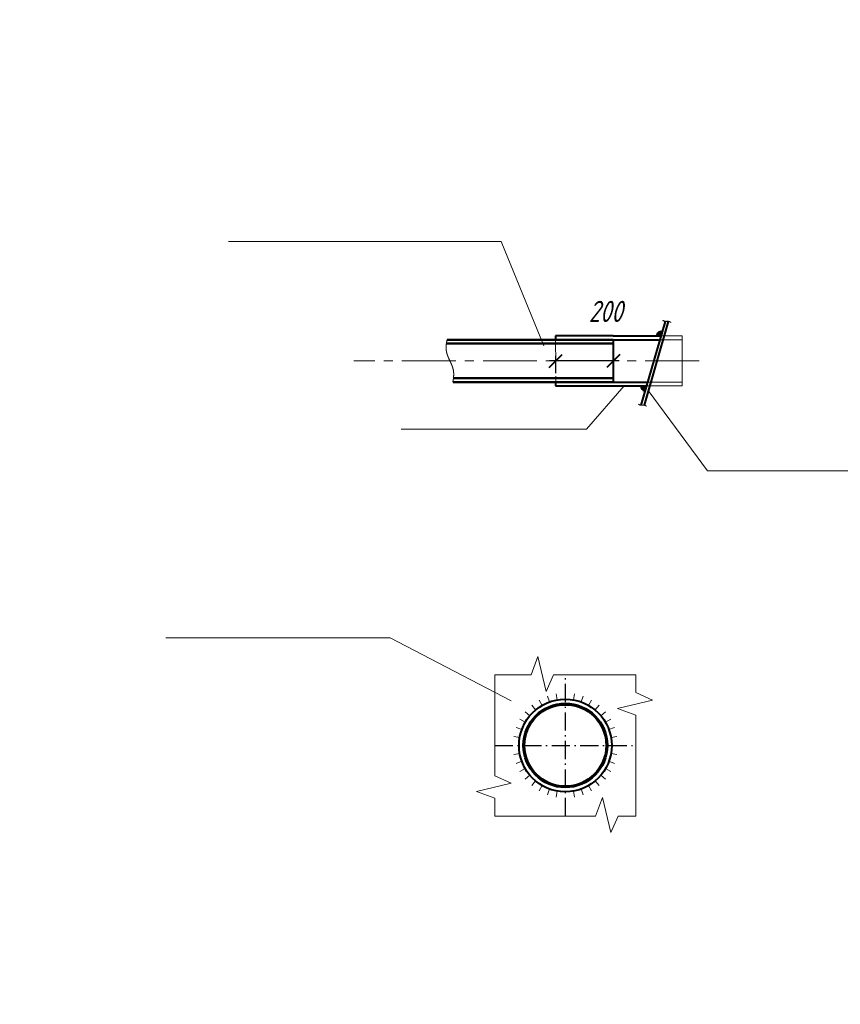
# Model space of a CAD drawing. Header units: millimetres. Extents: x 0 to 594, y 0 to 420.
# Tile 6 of 7: x 243 to 379, y 257 to 420. Entities that reach past the tile are written whole.
import ezdxf

# ---------------------------------------------------------------- set-up
doc = ezdxf.new("R2010")
doc.units = ezdxf.units.MM
for name, pattern in [('K5LT32774', [4.7, 3, -0.75, 0.2, -0.75]), ('K5LT_AXLED', [13.385, 8.885, -1.5, 1.5, -1.5]), ('K5LT_BASIC', [0]), ('K5LT_DASHED', [6, 4, -2]), ('K5LT_THIN', [0]), ('K5LT_THIN_INCLUDED_TO_HATCHING', [0])]:
    doc.linetypes.add(name, pattern=pattern)
doc.styles.add('KDIMTEXTSTYLE', font='GOST_AU.SHX', dxfattribs={"width": 0.96, "oblique": 15, "height": 5})
doc.dimstyles.new('KDIMSTYLE (0.01)', dxfattribs={"dimtxt": 5, "dimasz": 1, "dimexe": 2, "dimexo": 0, "dimgap": 1, "dimtad": 1, "dimlfac": 100, "dimtxsty": 'KDIMTEXTSTYLE', "dimsah": 1, "dimcen": 0, "dimdle": 1, "dimadec": 0, "dimazin": 0, "dimtfac": 0.667, "dimtmove": 0, "dimatfit": 3, "dimfxl": 0, "dimtvp": 1, "dimtolj": 1, "dimtzin": 0, "dimarcsym": 0})
pattern_1 = [(-45, (0, 0), (0.0353553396, 0.0353553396), [])]

# ---------------------------------------------------------------- blocks, each defined once
blk = doc.blocks.new('KDIMARROW_03')
at = {"color": 0, "linetype": 'K5LT_BASIC', "lineweight": 40}
blk.add_line((-1.06, -1.06), (1.06, 1.06), dxfattribs=at)
at = {"color": 0, "linetype": 'K5LT_THIN', "lineweight": 18}
for q in [(-1, 0), (2, 0)]:
    blk.add_line((0, 0), q, dxfattribs=at)
blk = doc.blocks.new('U45')
at = {"color": 7, "linetype": 'K5LT_THIN_INCLUDED_TO_HATCHING', "lineweight": 18}
for p, q in [((313.48, 366.13), (313.47, 366.11)), ((313.47, 366.11), (313.47, 366.09)), ((313.47, 366.09), (313.47, 366.07)), ((313.47, 366.07), (313.47, 366.05)), ((313.47, 366.05), (313.47, 366.03)), ((313.47, 366.03), (313.47, 366.01)), ((313.47, 366.01), (313.47, 365.99)), ((313.47, 365.99), (313.47, 365.97)), ((313.47, 365.97), (313.47, 365.95)), ((313.47, 365.95), (313.47, 365.93)), ((313.47, 365.93), (313.47, 365.91)), ((313.47, 365.91), (313.47, 365.89)), ((313.47, 365.89), (313.47, 365.87)), ((313.47, 365.87), (313.47, 365.85)), ((313.47, 365.85), (313.47, 365.83)), ((313.47, 365.83), (313.47, 365.81)), ((313.49, 366.28), (313.48, 366.26)), ((313.48, 366.26), (313.48, 366.23)), ((313.48, 366.23), (313.48, 366.21)), ((313.48, 366.21), (313.48, 366.19)), ((313.48, 366.19), (313.48, 366.17)), ((313.48, 366.17), (313.48, 366.15)), ((313.48, 366.15), (313.48, 366.13)), ((313.5, 366.38), (313.49, 366.36)), ((313.49, 366.36), (313.49, 366.34)), ((313.49, 366.34), (313.49, 366.32)), ((313.49, 366.32), (313.49, 366.3)), ((313.49, 366.3), (313.49, 366.28)), ((313.51, 366.48), (313.5, 366.46)), ((313.5, 366.46), (313.5, 366.44)), ((313.5, 366.44), (313.5, 366.42)), ((313.5, 366.42), (313.5, 366.4)), ((313.5, 366.4), (313.5, 366.38)), ((313.52, 366.56), (313.51, 366.54)), ((313.51, 366.54), (313.51, 366.52)), ((313.51, 366.52), (313.51, 366.5)), ((313.51, 366.5), (313.51, 366.48)), ((313.53, 366.62), (313.52, 366.6)), ((313.52, 366.6), (313.52, 366.58)), ((313.52, 366.58), (313.52, 366.56)), ((313.54, 366.71), (313.53, 366.69)), ((313.53, 366.69), (313.53, 366.67)), ((313.53, 366.67), (313.53, 366.65)), ((313.53, 366.65), (313.53, 366.62)), ((313.55, 366.77), (313.54, 366.75)), ((313.54, 366.75), (313.54, 366.73)), ((313.54, 366.73), (313.54, 366.71)), ((313.56, 366.83), (313.55, 366.81)), ((313.55, 366.81), (313.55, 366.79)), ((313.55, 366.79), (313.55, 366.77)), ((313.57, 366.89), (313.56, 366.87)), ((313.56, 366.87), (313.56, 366.85)), ((313.56, 366.85), (313.56, 366.83)), ((313.58, 366.95), (313.57, 366.93)), ((313.57, 366.93), (313.57, 366.91)), ((313.57, 366.91), (313.57, 366.89)), ((313.59, 367.02), (313.58, 367)), ((313.58, 367), (313.58, 366.98)), ((313.58, 366.98), (313.58, 366.95)), ((313.6, 367.08), (313.59, 367.06)), ((313.59, 367.06), (313.59, 367.04)), ((313.59, 367.04), (313.59, 367.02)), ((313.61, 367.14), (313.6, 367.12)), ((313.6, 367.12), (313.6, 367.1)), ((313.6, 367.1), (313.6, 367.08)), ((313.47, 365.81), (313.47, 365.79)), ((313.47, 365.79), (313.47, 365.77)), ((313.47, 365.77), (313.47, 365.75)), ((313.47, 365.75), (313.47, 365.73)), ((313.47, 365.73), (313.47, 365.71)), ((313.47, 365.71), (313.47, 365.69)), ((313.47, 365.69), (313.47, 365.67)), ((313.47, 365.67), (313.47, 365.65)), ((313.47, 365.65), (313.47, 365.63)), ((313.47, 365.63), (313.48, 365.61)), ((313.48, 365.61), (313.48, 365.59)), ((313.48, 365.59), (313.48, 365.57)), ((313.48, 365.57), (313.48, 365.55)), ((313.48, 365.55), (313.48, 365.53)), ((313.48, 365.53), (313.48, 365.51)), ((313.48, 365.51), (313.48, 365.49)), ((313.48, 365.49), (313.49, 365.47)), ((313.49, 365.47), (313.49, 365.45)), ((313.49, 365.45), (313.49, 365.43)), ((313.49, 365.43), (313.49, 365.41)), ((313.49, 365.41), (313.5, 365.39)), ((313.5, 365.39), (313.5, 365.37)), ((313.5, 365.37), (313.5, 365.35)), ((313.5, 365.35), (313.5, 365.33)), ((313.5, 365.33), (313.51, 365.31)), ((313.51, 365.31), (313.51, 365.29)), ((313.51, 365.29), (313.51, 365.27)), ((313.51, 365.27), (313.52, 365.25)), ((313.52, 365.25), (313.52, 365.23)), ((313.52, 365.23), (313.52, 365.21)), ((313.52, 365.21), (313.53, 365.19)), ((313.53, 365.19), (313.53, 365.17)), ((313.53, 365.17), (313.53, 365.15)), ((313.53, 365.15), (313.54, 365.13)), ((313.54, 365.13), (313.54, 365.11)), ((313.54, 365.11), (313.55, 365.09)), ((313.55, 365.09), (313.55, 365.07)), ((313.55, 365.07), (313.56, 365.05)), ((313.56, 365.05), (313.56, 365.03)), ((313.56, 365.03), (313.56, 365.01)), ((313.56, 365.01), (313.57, 364.99)), ((313.57, 364.99), (313.57, 364.98)), ((313.57, 364.98), (313.58, 364.96)), ((313.58, 364.96), (313.58, 364.94)), ((313.58, 364.94), (313.59, 364.92)), ((313.59, 364.92), (313.59, 364.9)), ((313.59, 364.9), (313.6, 364.88)), ((313.6, 364.88), (313.6, 364.86)), ((313.6, 364.86), (313.61, 364.84)), ((313.61, 364.84), (313.62, 364.82)), ((313.62, 364.82), (313.62, 364.8)), ((313.62, 364.8), (313.63, 364.78)), ((313.63, 364.78), (313.63, 364.76)), ((313.63, 364.76), (313.64, 364.74)), ((313.64, 364.74), (313.64, 364.72)), ((313.64, 364.72), (313.65, 364.7)), ((313.65, 364.7), (313.66, 364.68)), ((313.66, 364.68), (313.66, 364.66)), ((313.66, 364.66), (313.67, 364.65)), ((313.67, 364.65), (313.68, 364.63)), ((313.68, 364.63), (313.68, 364.61)), ((313.68, 364.61), (313.69, 364.59)), ((313.69, 364.59), (313.7, 364.57)), ((313.7, 364.57), (313.7, 364.55)), ((313.7, 364.55), (313.71, 364.53)), ((313.71, 364.53), (313.72, 364.51)), ((313.72, 364.51), (313.72, 364.49)), ((313.72, 364.49), (313.73, 364.47)), ((313.73, 364.47), (313.74, 364.45)), ((313.74, 364.45), (313.75, 364.43)), ((313.75, 364.43), (313.75, 364.41)), ((313.75, 364.41), (313.76, 364.4)), ((313.76, 364.4), (313.77, 364.38)), ((313.77, 364.38), (313.78, 364.36)), ((313.78, 364.36), (313.78, 364.34)), ((313.78, 364.34), (313.79, 364.32)), ((313.79, 364.32), (313.8, 364.3)), ((313.8, 364.3), (313.81, 364.28)), ((313.81, 364.28), (313.82, 364.26)), ((313.82, 364.26), (313.82, 364.24)), ((313.82, 364.24), (313.83, 364.22)), ((313.83, 364.22), (313.84, 364.2)), ((313.84, 364.2), (313.85, 364.19)), ((313.85, 364.19), (313.86, 364.17)), ((313.86, 364.17), (313.86, 364.15)), ((313.86, 364.15), (313.87, 364.13)), ((313.87, 364.13), (313.88, 364.11)), ((313.88, 364.11), (313.89, 364.09)), ((313.89, 364.09), (313.9, 364.07)), ((313.9, 364.07), (313.91, 364.05)), ((313.91, 364.05), (313.92, 364.03)), ((313.92, 364.03), (313.92, 364.01)), ((313.92, 364.01), (313.93, 364)), ((313.93, 364), (313.94, 363.98)), ((313.94, 363.98), (313.95, 363.96)), ((313.95, 363.96), (313.96, 363.94)), ((313.96, 363.94), (313.97, 363.92)), ((313.97, 363.92), (313.98, 363.9)), ((313.98, 363.9), (313.99, 363.88)), ((313.99, 363.88), (313.99, 363.86)), ((313.99, 363.86), (314, 363.84)), ((314, 363.84), (314.01, 363.82)), ((314.01, 363.82), (314.02, 363.81)), ((314.02, 363.81), (314.03, 363.79)), ((314.03, 363.79), (314.04, 363.77)), ((314.04, 363.77), (314.05, 363.75)), ((314.05, 363.75), (314.06, 363.73)), ((314.06, 363.73), (314.07, 363.71)), ((314.07, 363.71), (314.07, 363.69)), ((314.07, 363.69), (314.08, 363.67)), ((314.08, 363.67), (314.09, 363.65)), ((314.09, 363.65), (314.1, 363.64)), ((314.1, 363.64), (314.11, 363.62)), ((314.11, 363.62), (314.12, 363.6)), ((314.12, 363.6), (314.13, 363.58)), ((314.13, 363.58), (314.14, 363.56)), ((314.14, 363.56), (314.15, 363.54)), ((314.15, 363.54), (314.16, 363.52)), ((314.16, 363.52), (314.16, 363.5)), ((314.16, 363.5), (314.17, 363.48)), ((314.17, 363.48), (314.18, 363.46)), ((314.18, 363.46), (314.19, 363.45)), ((314.19, 363.45), (314.2, 363.43)), ((314.2, 363.43), (314.21, 363.41)), ((314.21, 363.41), (314.22, 363.39)), ((314.22, 363.39), (314.23, 363.37)), ((314.23, 363.37), (314.23, 363.35)), ((314.23, 363.35), (314.24, 363.33)), ((314.24, 363.33), (314.25, 363.31)), ((314.25, 363.31), (314.26, 363.29)), ((314.26, 363.29), (314.27, 363.28)), ((314.27, 363.28), (314.28, 363.26)), ((314.28, 363.26), (314.29, 363.24)), ((314.29, 363.24), (314.3, 363.22)), ((314.3, 363.22), (314.3, 363.2)), ((314.3, 363.2), (314.31, 363.18)), ((314.31, 363.18), (314.32, 363.16)), ((314.32, 363.16), (314.33, 363.14)), ((314.33, 363.14), (314.34, 363.12)), ((314.34, 363.12), (314.35, 363.1)), ((314.35, 363.1), (314.35, 363.08)), ((314.35, 363.08), (314.36, 363.07)), ((314.36, 363.07), (314.37, 363.05)), ((314.37, 363.05), (314.38, 363.03)), ((314.38, 363.03), (314.39, 363.01)), ((314.39, 363.01), (314.39, 362.99)), ((314.39, 362.99), (314.4, 362.97)), ((314.4, 362.97), (314.41, 362.95)), ((314.41, 362.95), (314.42, 362.93)), ((314.42, 362.93), (314.42, 362.91)), ((314.42, 362.91), (314.43, 362.89)), ((314.43, 362.89), (314.44, 362.87)), ((314.44, 362.87), (314.45, 362.86)), ((314.45, 362.86), (314.45, 362.84)), ((314.45, 362.84), (314.46, 362.82)), ((314.46, 362.82), (314.47, 362.8)), ((314.47, 362.8), (314.48, 362.78)), ((314.48, 362.78), (314.48, 362.76)), ((314.48, 362.76), (314.49, 362.74)), ((314.49, 362.74), (314.5, 362.72)), ((314.5, 362.72), (314.5, 362.7)), ((314.5, 362.7), (314.51, 362.68)), ((314.51, 362.68), (314.52, 362.66)), ((314.52, 362.66), (314.52, 362.64)), ((314.52, 362.64), (314.53, 362.62)), ((314.53, 362.62), (314.53, 362.61)), ((314.53, 362.61), (314.54, 362.59)), ((314.54, 362.59), (314.55, 362.57)), ((314.55, 362.57), (314.55, 362.55)), ((314.55, 362.55), (314.56, 362.53)), ((314.56, 362.53), (314.56, 362.51)), ((314.56, 362.51), (314.57, 362.49)), ((314.57, 362.49), (314.58, 362.47)), ((314.58, 362.47), (314.58, 362.45)), ((314.58, 362.45), (314.59, 362.43)), ((314.59, 362.43), (314.59, 362.41)), ((314.59, 362.41), (314.6, 362.39)), ((314.6, 362.39), (314.6, 362.37)), ((314.6, 362.37), (314.61, 362.35)), ((314.61, 362.35), (314.61, 362.33)), ((314.61, 362.33), (314.62, 362.31)), ((314.62, 362.31), (314.62, 362.29)), ((314.62, 362.29), (314.63, 362.27)), ((314.63, 362.27), (314.63, 362.26)), ((314.63, 362.26), (314.64, 362.24)), ((314.64, 362.24), (314.64, 362.22)), ((314.64, 362.22), (314.64, 362.2)), ((314.64, 362.2), (314.65, 362.18)), ((314.65, 362.18), (314.65, 362.16)), ((314.65, 362.16), (314.66, 362.14)), ((314.66, 362.14), (314.66, 362.12)), ((314.66, 362.12), (314.66, 362.1)), ((314.66, 362.1), (314.67, 362.08)), ((314.67, 362.08), (314.67, 362.06)), ((314.67, 362.06), (314.67, 362.04)), ((314.67, 362.04), (314.68, 362.02)), ((314.68, 362.02), (314.68, 362)), ((314.68, 362), (314.68, 361.98)), ((314.68, 361.98), (314.69, 361.96)), ((314.69, 361.96), (314.69, 361.94)), ((314.69, 361.94), (314.69, 361.92)), ((314.69, 361.92), (314.69, 361.9)), ((314.69, 361.9), (314.7, 361.88)), ((314.7, 360.95), (314.69, 360.93)), ((314.7, 361.88), (314.7, 361.86)), ((314.7, 361.86), (314.7, 361.84)), ((314.7, 361.84), (314.7, 361.82)), ((314.7, 361.82), (314.7, 361.8)), ((314.7, 361.8), (314.71, 361.78)), ((314.71, 361.05), (314.7, 361.03)), ((314.7, 361.03), (314.7, 361.01)), ((314.7, 361.01), (314.7, 360.99)), ((314.7, 360.99), (314.7, 360.97)), ((314.7, 360.97), (314.7, 360.95)), ((314.71, 361.78), (314.71, 361.76)), ((314.71, 361.76), (314.71, 361.74)), ((314.71, 361.74), (314.71, 361.72)), ((314.71, 361.72), (314.71, 361.7)), ((314.71, 361.7), (314.71, 361.68)), ((314.71, 361.68), (314.72, 361.66)), ((314.72, 361.22), (314.71, 361.2)), ((314.71, 361.2), (314.71, 361.18)), ((314.71, 361.18), (314.71, 361.16)), ((314.71, 361.16), (314.71, 361.14)), ((314.71, 361.14), (314.71, 361.12)), ((314.71, 361.12), (314.71, 361.09)), ((314.71, 361.09), (314.71, 361.07)), ((314.71, 361.07), (314.71, 361.05)), ((314.72, 361.66), (314.72, 361.64)), ((314.72, 361.64), (314.72, 361.62)), ((314.72, 361.62), (314.72, 361.6)), ((314.72, 361.6), (314.72, 361.58)), ((314.72, 361.58), (314.72, 361.56)), ((314.72, 361.56), (314.72, 361.54)), ((314.72, 361.54), (314.72, 361.52)), ((314.72, 361.52), (314.72, 361.5)), ((314.72, 361.5), (314.72, 361.48)), ((314.72, 361.48), (314.72, 361.46)), ((314.72, 361.46), (314.72, 361.44)), ((314.72, 361.44), (314.72, 361.42)), ((314.72, 361.42), (314.72, 361.4)), ((314.72, 361.4), (314.72, 361.38)), ((314.72, 361.38), (314.72, 361.36)), ((314.72, 361.36), (314.72, 361.34)), ((314.72, 361.34), (314.72, 361.32)), ((314.72, 361.32), (314.72, 361.3)), ((314.72, 361.3), (314.72, 361.28)), ((314.72, 361.28), (314.72, 361.26)), ((314.72, 361.26), (314.72, 361.24)), ((314.72, 361.24), (314.72, 361.22)), ((314.59, 360.19), (314.58, 360.17)), ((314.58, 360.17), (314.58, 360.16)), ((314.6, 360.25), (314.59, 360.23)), ((314.59, 360.23), (314.59, 360.21)), ((314.59, 360.21), (314.59, 360.19)), ((314.61, 360.31), (314.6, 360.29)), ((314.6, 360.29), (314.6, 360.27)), ((314.6, 360.27), (314.6, 360.25)), ((314.62, 360.38), (314.61, 360.35)), ((314.61, 360.35), (314.61, 360.33)), ((314.61, 360.33), (314.61, 360.31)), ((314.63, 360.44), (314.62, 360.42)), ((314.62, 360.42), (314.62, 360.4)), ((314.62, 360.4), (314.62, 360.38)), ((314.64, 360.5), (314.63, 360.48)), ((314.63, 360.48), (314.63, 360.46)), ((314.63, 360.46), (314.63, 360.44)), ((314.65, 360.56), (314.64, 360.54)), ((314.64, 360.54), (314.64, 360.52)), ((314.64, 360.52), (314.64, 360.5)), ((314.66, 360.64), (314.65, 360.62)), ((314.65, 360.62), (314.65, 360.6)), ((314.65, 360.6), (314.65, 360.58)), ((314.65, 360.58), (314.65, 360.56)), ((314.67, 360.71), (314.66, 360.68)), ((314.66, 360.68), (314.66, 360.66)), ((314.66, 360.66), (314.66, 360.64)), ((314.68, 360.79), (314.67, 360.77)), ((314.67, 360.77), (314.67, 360.75)), ((314.67, 360.75), (314.67, 360.73)), ((314.67, 360.73), (314.67, 360.71)), ((314.69, 360.87), (314.68, 360.85)), ((314.68, 360.85), (314.68, 360.83)), ((314.68, 360.83), (314.68, 360.81)), ((314.68, 360.81), (314.68, 360.79)), ((314.69, 360.93), (314.69, 360.91)), ((314.69, 360.91), (314.69, 360.89)), ((314.69, 360.89), (314.69, 360.87))]:
    blk.add_line(p, q, dxfattribs=at)
blk = doc.blocks.new('U46')
at = {"color": 7, "linetype": 'K5LT_THIN_INCLUDED_TO_HATCHING', "lineweight": 18}
for p, q in [((349.22, 370.36), (349.24, 370.35)), ((349.24, 370.35), (349.26, 370.34)), ((349.26, 370.34), (349.28, 370.33)), ((349.28, 370.33), (349.29, 370.32)), ((349.29, 370.32), (349.31, 370.3)), ((349.31, 370.3), (349.33, 370.29)), ((349.33, 370.29), (349.35, 370.28)), ((349.35, 370.28), (349.37, 370.27)), ((349.37, 370.27), (349.39, 370.27)), ((349.39, 370.27), (349.4, 370.26)), ((349.4, 370.26), (349.42, 370.25)), ((349.42, 370.25), (349.44, 370.24)), ((349.44, 370.24), (349.46, 370.23)), ((349.46, 370.23), (349.48, 370.23)), ((349.48, 370.23), (349.5, 370.22)), ((349.5, 370.22), (349.52, 370.21)), ((349.52, 370.21), (349.54, 370.21)), ((349.54, 370.21), (349.55, 370.2)), ((349.55, 370.2), (349.57, 370.2)), ((349.57, 370.2), (349.59, 370.19)), ((349.59, 370.19), (349.61, 370.19)), ((349.61, 370.19), (349.63, 370.19)), ((349.63, 370.19), (349.65, 370.19)), ((349.65, 370.19), (349.67, 370.18)), ((349.67, 370.18), (349.69, 370.18)), ((349.69, 370.18), (349.71, 370.18)), ((349.71, 370.18), (349.74, 370.18)), ((349.74, 370.18), (349.76, 370.18)), ((349.76, 370.18), (349.78, 370.18)), ((349.78, 370.18), (349.8, 370.18)), ((349.8, 370.18), (349.82, 370.18)), ((349.82, 370.18), (349.84, 370.18)), ((349.84, 370.18), (349.86, 370.18)), ((349.86, 370.18), (349.88, 370.19)), ((349.88, 370.19), (349.9, 370.19)), ((349.9, 370.19), (349.92, 370.19)), ((349.92, 370.19), (349.94, 370.19)), ((349.94, 370.19), (349.96, 370.19)), ((349.96, 370.19), (349.99, 370.19)), ((349.99, 370.19), (350.01, 370.19)), ((350.01, 370.19), (350.03, 370.19)), ((350.03, 370.19), (350.05, 370.19)), ((350.05, 370.19), (350.07, 370.19)), ((350.07, 370.19), (350.09, 370.19)), ((350.09, 370.19), (350.11, 370.19)), ((350.11, 370.19), (350.13, 370.19)), ((350.13, 370.19), (350.15, 370.18)), ((350.15, 370.18), (350.17, 370.18)), ((350.17, 370.18), (350.19, 370.18)), ((350.19, 370.18), (350.21, 370.18)), ((350.21, 370.18), (350.23, 370.17)), ((350.23, 370.17), (350.25, 370.17)), ((350.25, 370.17), (350.27, 370.16)), ((350.27, 370.16), (350.29, 370.16)), ((350.29, 370.16), (350.31, 370.15)), ((350.31, 370.15), (350.32, 370.14)), ((350.32, 370.14), (350.34, 370.13)), ((350.34, 370.13), (350.36, 370.13)), ((350.36, 370.13), (350.38, 370.12)), ((350.38, 370.12), (350.4, 370.11)), ((350.4, 370.11), (350.42, 370.1)), ((350.42, 370.1), (350.43, 370.09)), ((350.43, 370.09), (350.45, 370.08)), ((350.45, 370.08), (350.47, 370.07)), ((350.47, 370.07), (350.49, 370.06)), ((350.49, 370.06), (350.51, 370.05)), ((350.51, 370.05), (350.52, 370.04)), ((350.52, 370.04), (350.54, 370.03)), ((350.54, 370.03), (350.56, 370.02)), ((350.56, 370.02), (350.57, 370.01))]:
    blk.add_line(p, q, dxfattribs=at)
blk = doc.blocks.new('U47')
at = {"color": 7, "linetype": 'K5LT_THIN_INCLUDED_TO_HATCHING', "lineweight": 18}
for p, q in [((345.22, 356.51), (345.24, 356.5)), ((345.24, 356.5), (345.25, 356.49)), ((345.25, 356.49), (345.27, 356.48)), ((345.27, 356.48), (345.29, 356.47)), ((345.29, 356.47), (345.31, 356.46)), ((345.31, 356.46), (345.32, 356.45)), ((345.32, 356.45), (345.34, 356.44)), ((345.34, 356.44), (345.36, 356.43)), ((345.36, 356.43), (345.38, 356.42)), ((345.38, 356.42), (345.4, 356.41)), ((345.4, 356.41), (345.42, 356.4)), ((345.42, 356.4), (345.43, 356.39)), ((345.43, 356.39), (345.45, 356.38)), ((345.45, 356.38), (345.47, 356.38)), ((345.47, 356.38), (345.49, 356.37)), ((345.49, 356.37), (345.51, 356.36)), ((345.51, 356.36), (345.53, 356.36)), ((345.53, 356.36), (345.55, 356.35)), ((345.55, 356.35), (345.57, 356.35)), ((345.57, 356.35), (345.59, 356.35)), ((345.59, 356.35), (345.61, 356.34)), ((345.61, 356.34), (345.63, 356.34)), ((345.63, 356.34), (345.65, 356.34)), ((345.65, 356.34), (345.67, 356.34)), ((345.67, 356.34), (345.69, 356.33)), ((345.69, 356.33), (345.71, 356.33)), ((345.71, 356.33), (345.73, 356.33)), ((345.73, 356.33), (345.75, 356.33)), ((345.75, 356.33), (345.77, 356.33)), ((345.77, 356.33), (345.79, 356.33)), ((345.79, 356.33), (345.81, 356.33)), ((345.81, 356.33), (345.83, 356.33)), ((345.83, 356.33), (345.85, 356.34)), ((345.85, 356.34), (345.87, 356.34)), ((345.87, 356.34), (345.9, 356.34)), ((345.9, 356.34), (345.92, 356.34)), ((345.92, 356.34), (345.94, 356.34)), ((345.94, 356.34), (345.96, 356.34)), ((345.96, 356.34), (345.98, 356.34)), ((345.98, 356.34), (346, 356.34)), ((346, 356.34), (346.02, 356.34)), ((346.02, 356.34), (346.04, 356.34)), ((346.04, 356.34), (346.06, 356.34)), ((346.06, 356.34), (346.08, 356.34)), ((346.08, 356.34), (346.1, 356.34)), ((346.1, 356.34), (346.12, 356.34)), ((346.12, 356.34), (346.14, 356.34)), ((346.14, 356.34), (346.16, 356.33)), ((346.16, 356.33), (346.18, 356.33)), ((346.18, 356.33), (346.2, 356.33)), ((346.2, 356.33), (346.22, 356.32)), ((346.22, 356.32), (346.24, 356.32)), ((346.24, 356.32), (346.26, 356.31)), ((346.26, 356.31), (346.28, 356.31)), ((346.28, 356.31), (346.3, 356.3)), ((346.3, 356.3), (346.32, 356.29)), ((346.32, 356.29), (346.34, 356.29)), ((346.34, 356.29), (346.36, 356.28)), ((346.36, 356.28), (346.37, 356.27)), ((346.37, 356.27), (346.39, 356.26)), ((346.39, 356.26), (346.41, 356.25)), ((346.41, 356.25), (346.43, 356.24)), ((346.43, 356.24), (346.45, 356.23)), ((346.45, 356.23), (346.46, 356.22)), ((346.46, 356.22), (346.48, 356.21)), ((346.48, 356.21), (346.5, 356.2)), ((346.5, 356.2), (346.52, 356.19)), ((346.52, 356.19), (346.54, 356.18)), ((346.54, 356.18), (346.55, 356.17)), ((346.55, 356.17), (346.56, 356.16))]:
    blk.add_line(p, q, dxfattribs=at)

msp = doc.modelspace()

# ---------------------------------------------------------------- hatches: boundary and pattern name
h = msp.add_hatch()
h.set_pattern_fill('Металл', style=0, pattern_type=0)
h.set_pattern_definition(pattern_1)
h.paths.add_polyline_path([(348.19544, 367.77061), (348.92832, 367.77061), (349.13091, 368.4716), (349.02087, 368.48733), (348.90972, 368.48712), (348.79974, 368.47097), (348.69321, 368.43922), (348.59234, 368.39253), (348.4992, 368.33185), (348.41572, 368.25845), (348.34364, 368.17384), (348.28443, 368.07976), (348.23931, 367.97817), (348.20924, 367.87116)])
h = msp.add_hatch()
h.set_pattern_fill('Металл', style=0, pattern_type=0)
h.set_pattern_definition(pattern_1)
h.paths.add_polyline_path([(346.52608, 359.53001), (345.63049, 359.53001), (345.63509, 359.41654), (345.65556, 359.30484), (345.69151, 359.19712), (345.74223, 359.09552), (345.80671, 359.00204), (345.88367, 358.91853), (345.97159, 358.84666), (346.06873, 358.78784), (346.17316, 358.74323), (346.28282, 358.71373), (346.28978, 358.71241)])

# ---------------------------------------------------------------- linework, layer by layer
at = {"color": 7, "linetype": 'K5LT_THIN', "lineweight": 18}
for p, q in [((322.53841, 383.38134), (277.56208, 383.38134)), ((329.61052, 366.14076), (322.53841, 383.38134)), ((352.40477, 367.77061), (348.92832, 367.77061)), ((352.40477, 359.53001), (352.40477, 367.77061)), ((348.50133, 367.14076), (352.40477, 367.14076)), ((342.86406, 359.53001), (336.63634, 352.37364)), ((346.52608, 359.53001), (352.40477, 359.53001)), ((346.70812, 360.15988), (352.40477, 360.15988)), ((346.83102, 358.74456), (356.59733, 345.4822)), ((336.63634, 352.37364), (306.04819, 352.37364)), ((393.62712, 345.4822), (356.59733, 345.4822)), ((304.20733, 317.9222), (267.17754, 317.9222)), ((324.20827, 307.50732), (304.20733, 317.9222)), ((327.48848, 311.80462), (328.61244, 314.84993)), ((328.61244, 314.84993), (329.97636, 309.08265)), ((321.50171, 311.80462), (321.50171, 295.15462)), ((327.48848, 311.80462), (321.50171, 311.80462)), ((329.97636, 309.08265), (331.21275, 311.80462)), ((344.80171, 311.80462), (331.21275, 311.80462)), ((344.80171, 308.87889), (344.80171, 311.80462)), ((329.32671, 306.77972), (328.82671, 307.64574)), ((330.53526, 307.34327), (330.19324, 308.28296)), ((331.8233, 307.6884), (331.64966, 308.67321)), ((334.48012, 307.6884), (334.65377, 308.67321)), ((335.76817, 307.34327), (336.11019, 308.28296)), ((336.97671, 306.77972), (337.47671, 307.64574)), ((341.75641, 306.27858), (347.52368, 307.6425)), ((347.52368, 307.6425), (344.80171, 308.87889)), ((327.29147, 305.07195), (326.52543, 305.71473)), ((328.23439, 306.01486), (327.5916, 306.78091)), ((338.06904, 306.01486), (338.71183, 306.78091)), ((339.01195, 305.07195), (339.778, 305.71473)), ((344.80171, 305.15462), (341.75641, 306.27858)), ((326.52662, 303.97962), (325.66059, 304.47962)), ((339.77681, 303.97962), (340.64283, 304.47962)), ((344.80171, 288.50462), (344.80171, 305.15462)), ((325.96306, 302.77108), (325.02337, 303.1131)), ((340.34036, 302.77108), (341.28005, 303.1131)), ((325.61793, 301.48303), (324.63313, 301.65668)), ((340.68549, 301.48303), (341.6703, 301.65668)), ((325.61793, 298.82621), (324.63313, 298.65256)), ((340.68549, 298.82621), (341.6703, 298.65256)), ((325.96306, 297.53817), (325.02337, 297.19615)), ((326.52662, 296.32962), (325.66059, 295.82962)), ((339.77681, 296.32962), (340.64283, 295.82962)), ((340.34036, 297.53817), (341.28005, 297.19615)), ((324.22368, 293.91823), (321.50171, 295.15462)), ((327.29147, 295.2373), (326.52543, 294.59451)), ((328.23439, 294.29438), (327.5916, 293.52834)), ((338.06904, 294.29438), (338.71183, 293.52834)), ((339.01195, 295.2373), (339.778, 294.59451)), ((318.45641, 292.55431), (324.22368, 293.91823)), ((329.32671, 293.52953), (328.82671, 292.6635)), ((330.53526, 292.96597), (330.19324, 292.02628)), ((335.76817, 292.96597), (336.11019, 292.02628)), ((336.97671, 293.52953), (337.47671, 292.6635)), ((321.50171, 291.43035), (318.45641, 292.55431)), ((321.50171, 291.43035), (321.50171, 288.50462)), ((331.8233, 292.62084), (331.64966, 291.63603)), ((334.48012, 292.62084), (334.65377, 291.63603)), ((338.15171, 288.50462), (339.27567, 291.54993)), ((339.27567, 291.54993), (340.63959, 285.78265)), ((321.50171, 288.50462), (338.15171, 288.50462)), ((340.63959, 285.78265), (341.87599, 288.50462)), ((341.87599, 288.50462), (344.80171, 288.50462))]:
    msp.add_line(p, q, dxfattribs=at)
at = {"color": 5, "linetype": 'K5LT_BASIC', "lineweight": 40, "true_color": 0x0000ff}
for p, q in [((349.60482, 370.18245), (345.60482, 356.34245)), ((350.13783, 370.18612), (346.13783, 356.34612)), ((331.54483, 367.77061), (331.54377, 367.14076)), ((341.05483, 367.77061), (331.54483, 367.77061)), ((341.05483, 367.77061), (348.90483, 367.77061)), ((331.54377, 367.14076), (348.50133, 367.14076)), ((341.05483, 367.14076), (341.05483, 360.15988)), ((331.54377, 360.15988), (331.54483, 359.52988)), ((331.54483, 359.52988), (346.52608, 359.53001)), ((331.58007, 360.15988), (346.70812, 360.15988))]:
    msp.add_line(p, q, dxfattribs=at)
at = {"color": 7, "linetype": 'K5LT_DASHED', "lineweight": 18}
msp.add_line((331.54377, 367.14076), (331.58007, 360.15988), dxfattribs=at)
at = {"color": 30, "linetype": 'K5LT_AXLED', "lineweight": 18, "true_color": 0xff8000}
msp.add_line((355.21982, 363.65032), (298.25909, 363.65032), dxfattribs=at)
at = {"color": 7, "linetype": 'K5LT32774', "lineweight": 25}
for p, q in [((333.15171, 288.50462), (333.15171, 311.80462)), ((321.50171, 300.15462), (344.80171, 300.15462))]:
    msp.add_line(p, q, dxfattribs=at)
at = {"color": 5, "linetype": 'K5LT_BASIC', "true_color": 0x0000ff, "const_width": 0.4}
for points in [[(341.05483, 366.5109), (313.52343, 366.5109)], [(341.05483, 367.14076), (313.60737, 367.14076)], [(314.66475, 360.78974), (341.05483, 360.78974)], [(314.5811, 360.15988), (341.05483, 360.15988)]]:
    msp.add_lwpolyline(points, dxfattribs=at)
at = {"color": 5, "linetype": 'K5LT_BASIC', "lineweight": 40, "true_color": 0x0000ff}
for radius in [7.65, 6.95, 6.73393]:
    msp.add_circle((333.15171, 300.15462), radius, dxfattribs=at)
for centre, radius, start, end in [((348.96675, 367.71598), 0.77325, 77.7429789, 176.0792225), ((346.43712, 359.50583), 0.80699, 178.2833767, 259.4795941)]:
    msp.add_arc(centre, radius, start, end, dxfattribs=at)

# ---------------------------------------------------------------- block references
for name in ['U46', 'U45', 'U47']:
    msp.add_blockref(name, (0, 0))

# ---------------------------------------------------------------- dimensions: what is measured, and where the dimension line sits
at = {"color": 7}
msp.add_linear_dim(base=(331.54377, 363.65032), p1=(341.05483, 366.5109), p2=(331.54377, 366.5109), location=(339.78485, 371.8339), text='\\H3.5;\\W0.96;\\Q15;\\H3.5;\\W0.96;\\Q15;\\Q15;200', dimstyle='KDIMSTYLE (0.01)', override={"dimexo": 2, "dimtoh": 1, "dimblk1": 'KDIMARROW_03', "dimblk2": 'KDIMARROW_03', "dimse1": 0, "dimse2": 0, "dimclrt": 7, "dimtmove": 1, "dimtolj": 1}, dxfattribs=at).render()

doc.saveas('drawing.dxf')
